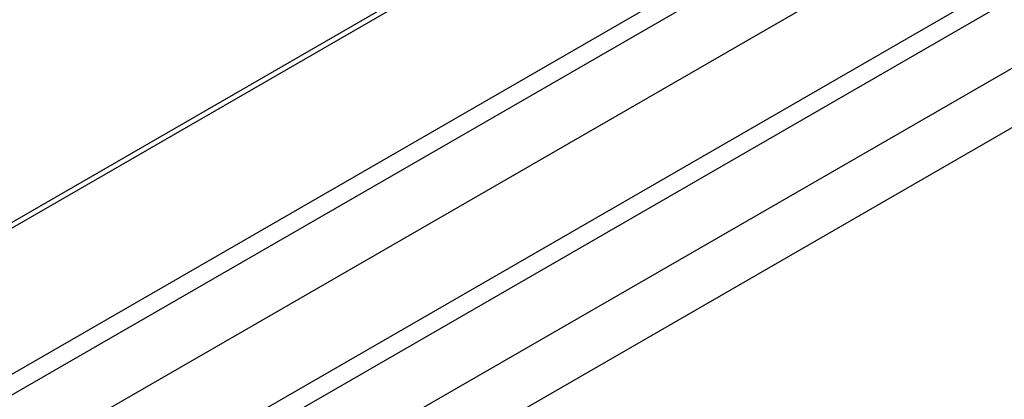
# Model space of a CAD drawing. Header units: millimetres. Extents: x 0 to 420, y 0 to 297.
# Tile 55 of 138: x 88.716 to 89.871, y 48.326 to 48.772. Entities that reach past the tile are written whole.
import ezdxf

# ---------------------------------------------------------------- set-up
doc = ezdxf.new("R2010")
doc.units = ezdxf.units.MM

msp = doc.modelspace()

# ---------------------------------------------------------------- linework, layer by layer
at = {"color": 7, "linetype": 'Continuous', "lineweight": 25}
for p, q in [((91.9304, 50.3954), (87.6878, 47.9462)), ((91.9404, 50.3944), (87.6978, 47.9452)), ((87.8463, 47.8595), (92.0889, 50.3087)), ((87.8675, 47.8473), (92.0889, 50.2842)), ((87.9382, 47.8064), (92.1808, 50.2557)), ((88.0301, 47.7534), (92.2728, 50.2026)), ((92.2728, 50.1781), (88.0513, 47.7411)), ((92.3647, 50.1495), (88.122, 47.7003)), ((92.4252, 50.1146), (88.1825, 47.6654))]:
    msp.add_line(p, q, dxfattribs=at)

doc.saveas('drawing.dxf')
